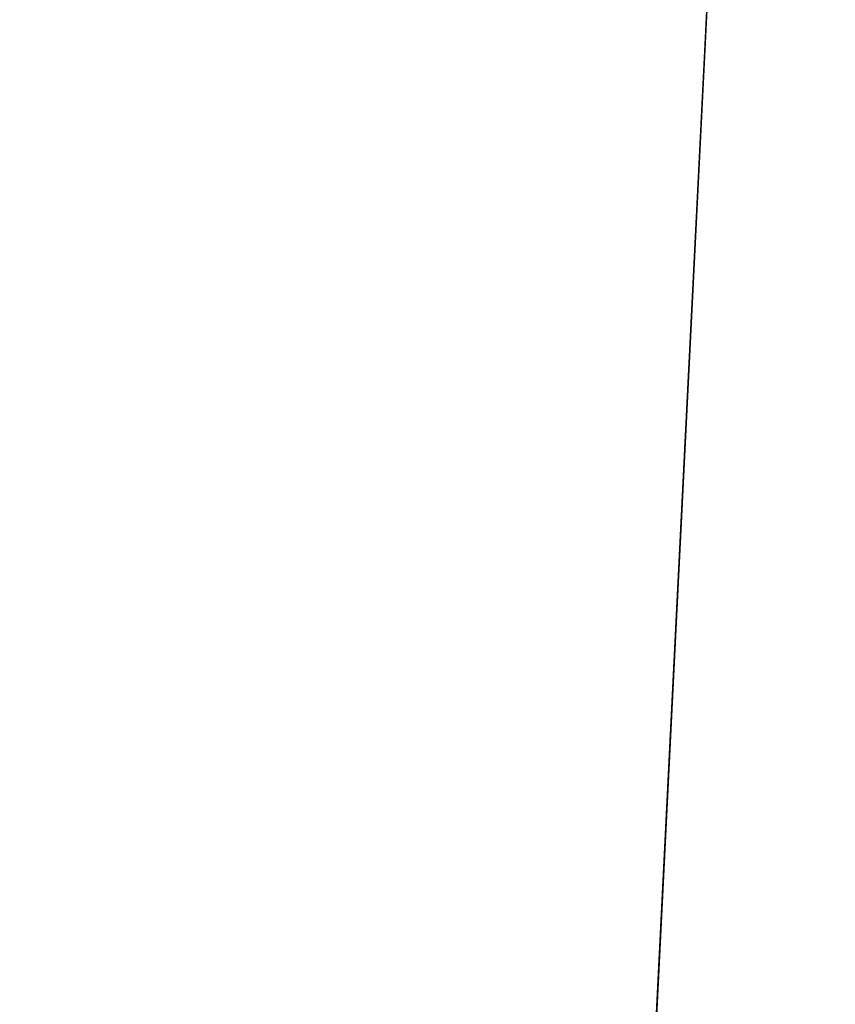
# Model space of a CAD drawing. Header units: millimetres. Extents: x 26 to 326, y -150 to 150.
# Tile 138 of 256: x 169.5403 to 169.5515, y -5.0924 to -5.0789. Entities that reach past the tile are written whole.
import ezdxf

# ---------------------------------------------------------------- set-up
doc = ezdxf.new("R2010")
doc.units = ezdxf.units.MM
doc.header["$LTSCALE"] = 25.4
doc.layers.get('0').update_dxf_attribs({"true_color": 0xff5454})

# ---------------------------------------------------------------- blocks, each defined once
blk = doc.blocks.new('Z_o_enie AMALFI_8381_8380 pm 1.STL')
at = {"color": 18, "true_color": 0x000000}
mesh = blk.add_polyface(dxfattribs=at)
corners = [(169.715347, -5.02096, 361.01712), (169.314285, -4.647155, 359.423126), (169.57045, -5.091088, 359.417328), (169.465637, -4.588222, 361.022797)]
mesh.append_faces([[corners[k] for k in face] for face in [(0, 1, 2), (1, 0, 3)]], dxfattribs={"vtx0": -1, "color": 18})
mesh = blk.add_polyface(dxfattribs=at)
corners = [(169.257751, -4.653466, 357.628296), (169.550964, -5.054644, 350.622437), (169.516296, -5.101641, 357.622437)]
mesh.append_faces([[corners[k] for k in face] for face in [(0, 1, 2)]], dxfattribs={"color": 18})
mesh = blk.add_polyface(dxfattribs=at)
corners = [(169.550964, -5.054644, 350.622437), (169.546249, -5.148903, 357.621826), (169.516296, -5.101641, 357.622437)]
mesh.append_faces([[corners[k] for k in face] for face in [(0, 1, 2)]], dxfattribs={"color": 18})
mesh = blk.add_polyface(dxfattribs=at)
corners = [(169.550964, -5.054644, 350.622437), (169.807739, -5.529233, 357.616882), (169.546249, -5.148903, 357.621826)]
mesh.append_faces([[corners[k] for k in face] for face in [(0, 1, 2)]], dxfattribs={"color": 18})
mesh = blk.add_polyface(dxfattribs=at)
corners = [(169.550964, -5.054644, 350.622437), (170.359406, -6.087599, 350.60907), (169.807739, -5.529233, 357.616882)]
mesh.append_faces([[corners[k] for k in face] for face in [(0, 1, 2)]], dxfattribs={"color": 18})
mesh = blk.add_polyface(dxfattribs=at)
corners = [(169.858978, -5.514696, 359.411804), (169.529404, -5.105015, 358.508698), (169.820007, -5.531672, 358.503174), (169.57045, -5.091088, 359.417328)]
mesh.append_faces([[corners[k] for k in face] for face in [(0, 1, 2), (1, 0, 3)]], dxfattribs={"vtx0": -1, "color": 18})

msp = doc.modelspace()

# ---------------------------------------------------------------- block references
at = {"color": 0}
msp.add_blockref('Z_o_enie AMALFI_8381_8380 pm 1.STL', (0, 0), dxfattribs=at)

doc.saveas('drawing.dxf')
